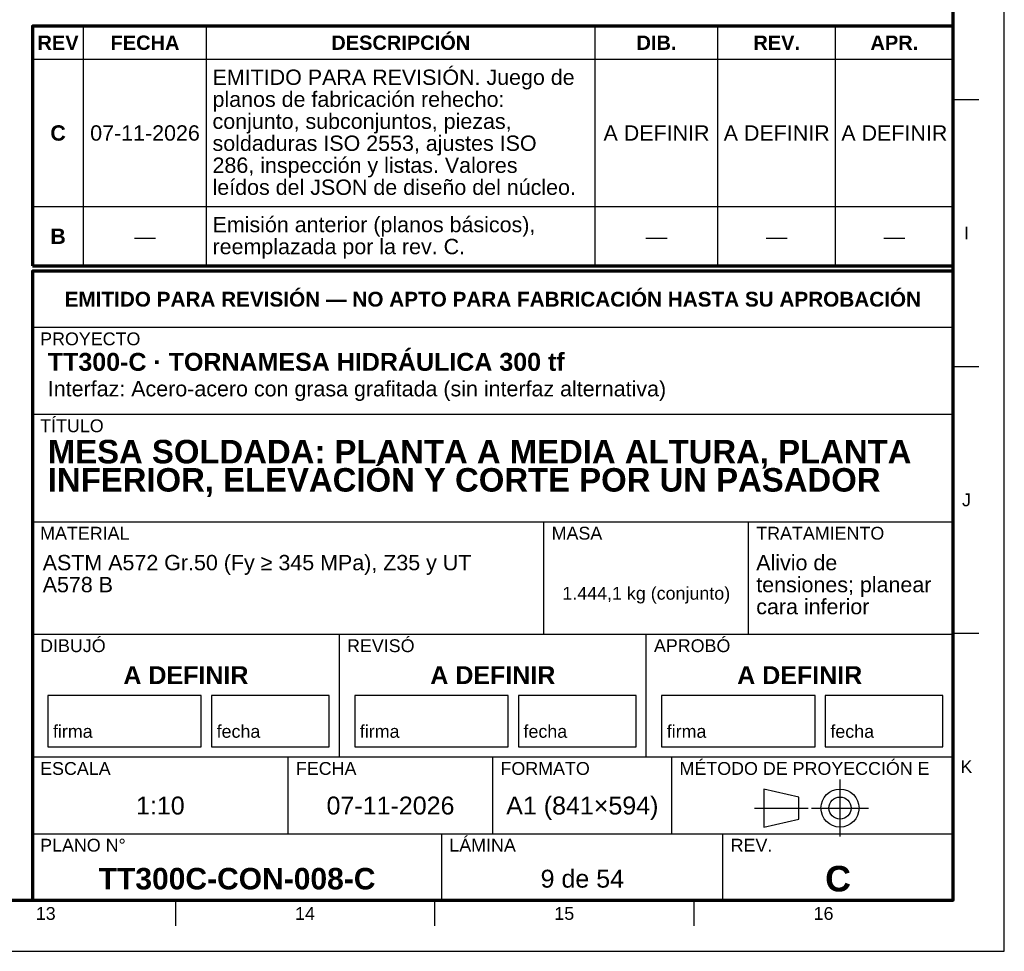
# Model space of a CAD drawing. Header units: millimetres. Extents: x 0 to 841, y 0 to 594.
# Tile 206 of 226: x 648 to 841, y 0 to 182. Entities that reach past the tile are written whole.
import ezdxf
from ezdxf.enums import TextEntityAlignment as Align

# ---------------------------------------------------------------- set-up
doc = ezdxf.new("R2010")
doc.units = ezdxf.units.MM
doc.linetypes.add('EJE', pattern=[31, 20, -4, 3, -4])
for name, color, linetype, lineweight in [('EJE', 7, 'EJE', 25), ('FINA', 7, 'CONTINUOUS', 25), ('MARCO', 7, 'CONTINUOUS', 70), ('TXT', 7, 'CONTINUOUS', 25)]:
    doc.layers.add(name, color=color, linetype=linetype, lineweight=lineweight)
doc.styles.add('STD', font='LiberationSans-Regular.ttf')
doc.styles.add('STDB', font='LiberationSans-Bold.ttf')

msp = doc.modelspace()

# ---------------------------------------------------------------- linework, layer by layer
at = {"layer": 'EJE'}
for p, q in [((808.88, 22.42), (808.88, 33.58)), ((792.14, 28), (802.68, 28)), ((803.3, 28), (814.46, 28))]:
    msp.add_line(p, q, dxfattribs=at)
at = {"layer": 'FINA'}
for p, q in [((661, 134), (661, 180.9)), ((685, 134), (685, 180.9)), ((761, 134), (761, 180.9)), ((785, 134), (785, 180.9)), ((808, 134), (808, 180.9)), ((651, 174.4), (831, 174.4)), ((831, 166.55), (836, 166.55)), ((651, 145.6), (831, 145.6)), ((651, 134), (831, 134)), ((651, 133), (831, 133)), ((651, 122), (831, 122)), ((831, 114.36), (836, 114.36)), ((651, 105), (831, 105)), ((651, 84), (831, 84)), ((751, 62), (751, 84)), ((791, 62), (791, 84)), ((651, 62), (831, 62)), ((711, 38), (711, 62)), ((771, 38), (771, 62)), ((831, 62.18), (836, 62.18)), ((651, 38), (831, 38)), ((701, 23), (701, 38)), ((741, 23), (741, 38)), ((776, 23), (776, 38)), ((651, 23), (831, 23)), ((731, 10), (731, 23)), ((786, 10), (786, 23)), ((678.94, 10), (678.94, 5)), ((729.62, 10), (729.62, 5)), ((780.31, 10), (780.31, 5))]:
    msp.add_line(p, q, dxfattribs=at)
for points in [[(0, 0), (841, 0), (841, 594), (0, 594)], [(654, 40), (684, 40), (684, 50), (654, 50)], [(686, 40), (709, 40), (709, 50), (686, 50)], [(714, 40), (744, 40), (744, 50), (714, 50)], [(746, 40), (769, 40), (769, 50), (746, 50)], [(774, 40), (804, 40), (804, 50), (774, 50)], [(806, 40), (829, 40), (829, 50), (806, 50)], [(794, 24.28), (800.82, 25.83), (800.82, 30.17), (794, 31.72)]]:
    msp.add_lwpolyline(points, close=True, dxfattribs=at)
for radius in [3.72, 2.17]:
    msp.add_circle((808.88, 28), radius, dxfattribs=at)
at = {"layer": 'MARCO'}
for points in [[(20, 10), (831, 10), (831, 584), (20, 584)], [(651, 134), (831, 134), (831, 180.9), (651, 180.9)], [(651, 10), (831, 10), (831, 133), (651, 133)]]:
    msp.add_lwpolyline(points, close=True, dxfattribs=at)

# ---------------------------------------------------------------- texts
at = {"layer": 'TXT'}
for s, height, style, p in [('REV', 2.8, 'STDB', (656, 177.65)), ('FECHA', 2.8, 'STDB', (673, 177.65)), ('DESCRIPCIÓN', 2.8, 'STDB', (723, 177.65)), ('DIB.', 2.8, 'STDB', (773, 177.65)), ('REV.', 2.8, 'STDB', (796.5, 177.65)), ('APR.', 2.8, 'STDB', (819.5, 177.65)), ('C', 3, 'STDB', (656, 160)), ('07-11-2026', 3, 'STD', (673, 160)), ('A DEFINIR', 3, 'STD', (773, 160)), ('A DEFINIR', 3, 'STD', (796.5, 160)), ('A DEFINIR', 3, 'STD', (819.5, 160)), ('B', 3, 'STDB', (656, 139.8)), ('I', 2.5, 'STD', (833.6, 140.45)), ('—', 3, 'STD', (673, 139.8)), ('—', 3, 'STD', (773, 139.8)), ('—', 3, 'STD', (796.5, 139.8)), ('—', 3, 'STD', (819.5, 139.8)), ('EMITIDO PARA REVISIÓN — NO APTO PARA FABRICACIÓN HASTA SU APROBACIÓN', 2.9, 'STDB', (741, 127.5)), ('J', 2.5, 'STD', (833.6, 88.27)), ('1.444,1 kg (conjunto)', 2.5, 'STD', (771, 70)), ('A DEFINIR', 3.5, 'STDB', (681, 54)), ('A DEFINIR', 3.5, 'STDB', (741, 54)), ('A DEFINIR', 3.5, 'STDB', (801, 54)), ('K', 2.5, 'STD', (833.6, 36.09)), ('1:10', 3.5, 'STD', (676, 28.5)), ('07-11-2026', 3.5, 'STD', (721, 28.5)), ('A1 (841×594)', 3.5, 'STD', (758.5, 28.5)), ('TT300C-CON-008-C', 4.2, 'STDB', (691, 14.2)), ('9 de 54', 3.5, 'STD', (758.5, 14.2)), ('C', 5, 'STDB', (808.5, 14.2)), ('13', 2.5, 'STD', (653.59, 7.4)), ('14', 2.5, 'STD', (704.28, 7.4)), ('15', 2.5, 'STD', (754.97, 7.4)), ('16', 2.5, 'STD', (805.66, 7.4))]:
    msp.add_text(s, height=height, dxfattribs=dict(at, style=style)).set_placement(p, align=Align.MIDDLE_CENTER)
for s, height, style, p in [('EMITIDO PARA REVISIÓN. Juego de', 3, 'STD', (686.2, 172.4)), ('planos de fabricación rehecho:', 3, 'STD', (686.2, 168.1)), ('conjunto, subconjuntos, piezas,', 3, 'STD', (686.2, 163.8)), ('soldaduras ISO 2553, ajustes ISO', 3, 'STD', (686.2, 159.5)), ('286, inspección y listas. Valores', 3, 'STD', (686.2, 155.2)), ('leídos del JSON de diseño del núcleo.', 3, 'STD', (686.2, 150.9)), ('Emisión anterior (planos básicos),', 3, 'STD', (686.2, 143.6)), ('reemplazada por la rev. C.', 3, 'STD', (686.2, 139.3)), ('PROYECTO', 2.5, 'STD', (652.5, 121)), ('TT300-C · TORNAMESA HIDRÁULICA 300 tf', 3.5, 'STDB', (654, 117)), ('Interfaz: Acero-acero con grasa grafitada (sin interfaz alternativa)', 3, 'STD', (654, 111.5)), ('TÍTULO', 2.5, 'STD', (652.5, 104)), ('MESA SOLDADA: PLANTA A MEDIA ALTURA, PLANTA', 4.6, 'STDB', (654, 100)), ('INFERIOR, ELEVACIÓN Y CORTE POR UN PASADOR', 4.6, 'STDB', (654, 94.48)), ('MATERIAL', 2.5, 'STD', (652.5, 83)), ('MASA', 2.5, 'STD', (752.5, 83)), ('TRATAMIENTO', 2.5, 'STD', (792.5, 83)), ('ASTM A572 Gr.50 (Fy ≥ 345 MPa), Z35 y UT', 3, 'STD', (653, 77.5)), ('Alivio de', 3, 'STD', (792.5, 77.5)), ('A578 B', 3, 'STD', (653, 73.2)), ('tensiones; planear', 3, 'STD', (792.5, 73.2)), ('cara inferior', 3, 'STD', (792.5, 68.9)), ('DIBUJÓ', 2.5, 'STD', (652.5, 61)), ('REVISÓ', 2.5, 'STD', (712.5, 61)), ('APROBÓ', 2.5, 'STD', (772.5, 61)), ('ESCALA', 2.5, 'STD', (652.5, 37)), ('FECHA', 2.5, 'STD', (702.5, 37)), ('FORMATO', 2.5, 'STD', (742.5, 37)), ('MÉTODO DE PROYECCIÓN E', 2.5, 'STD', (777.5, 37)), ('PLANO N°', 2.5, 'STD', (652.5, 22)), ('LÁMINA', 2.5, 'STD', (732.5, 22)), ('REV.', 2.5, 'STD', (787.5, 22))]:
    msp.add_text(s, height=height, dxfattribs=dict(at, style=style)).set_placement(p, align=Align.TOP_LEFT)
at = {"layer": 'TXT', "style": 'STD'}
for s, p in [('firma', (655, 41)), ('fecha', (687, 41)), ('firma', (715, 41)), ('fecha', (747, 41)), ('firma', (775, 41)), ('fecha', (807, 41))]:
    msp.add_text(s, height=2.5, dxfattribs=at).set_placement(p, align=Align.BOTTOM_LEFT)

doc.saveas('drawing.dxf')
